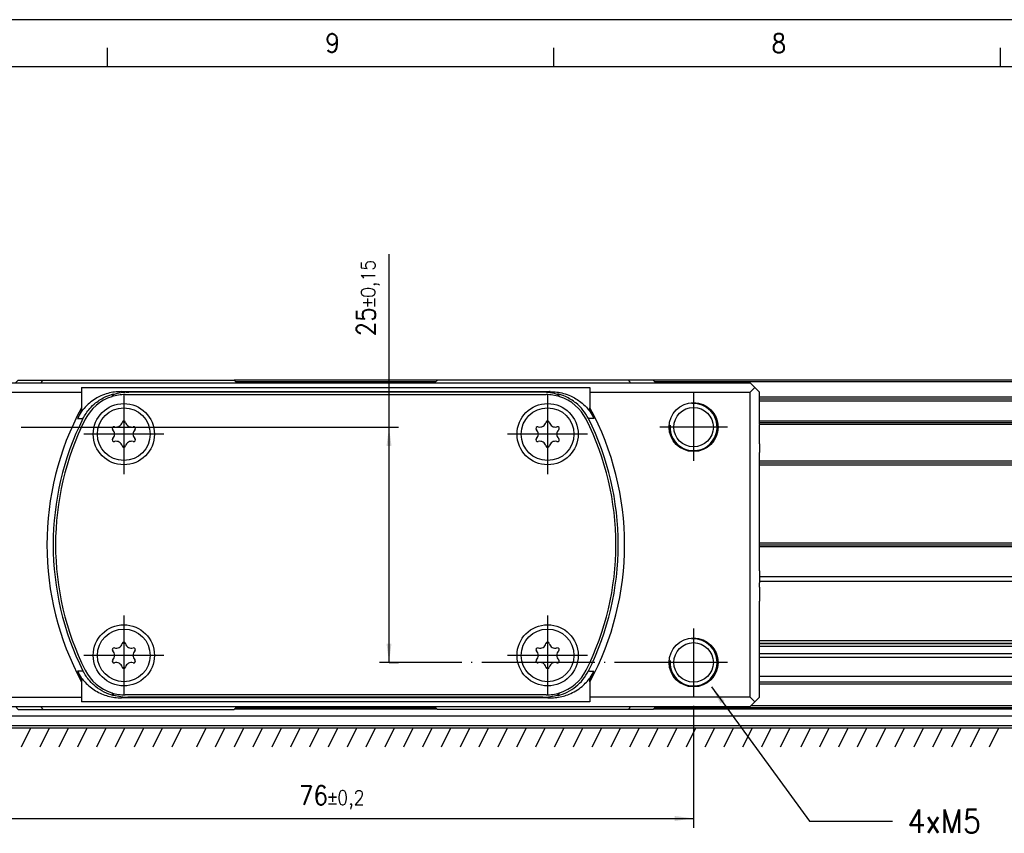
# Model space of a CAD drawing. Header units: millimetres. Extents: x -285 to 1870, y -280 to 203.
# Tile 7 of 32: x -133 to -28, y 117 to 203. Entities that reach past the tile are written whole.
import ezdxf

# ---------------------------------------------------------------- set-up
doc = ezdxf.new("R2010")
doc.units = ezdxf.units.MM
doc.linetypes.add('DOT_CENTER', pattern=[14, 12, -1, 0, -1])
doc.layers.add('1', color=7, linetype='Continuous')
doc.styles.add('CONVERTER_11', font='txt.shx', dxfattribs={"width": 0.9})
doc.dimstyles.new('ME10_DIM_25', dxfattribs={"dimtxt": 2, "dimasz": 2, "dimexe": 1, "dimexo": 1, "dimgap": 1, "dimtad": 1, "dimdsep": 46, "dimtxsty": 'CONVERTER_11', "dimsah": 1, "dimcen": 0.09, "dimclrd": 2, "dimclre": 2, "dimclrt": 2, "dimadec": 0, "dimazin": 0, "dimtol": 1, "dimtp": 0.15, "dimtm": 0.15, "dimtfac": 0.75, "dimtdec": 0, "dimtix": 1, "dimtmove": 0, "dimatfit": 3, "dimfxl": 1, "dimtolj": 1, "dimtzin": 0, "dimarcsym": 0})
doc.dimstyles.new('ME10_DIM_26', dxfattribs={"dimtxt": 2, "dimasz": 2, "dimexe": 1, "dimexo": 1, "dimgap": 1, "dimtad": 1, "dimdsep": 46, "dimtxsty": 'CONVERTER_11', "dimsah": 1, "dimcen": 0.09, "dimclrd": 2, "dimclre": 2, "dimclrt": 2, "dimadec": 0, "dimazin": 0, "dimtol": 1, "dimtp": 0.2, "dimtm": 0.2, "dimtfac": 0.75, "dimtdec": 0, "dimtix": 1, "dimtmove": 0, "dimatfit": 3, "dimfxl": 1, "dimtolj": 1, "dimtzin": 0, "dimarcsym": 0})
doc.dimstyles.get("Standard").update_dxf_attribs({"dimtxt": 0.18, "dimasz": 0.18, "dimexe": 0.18, "dimexo": 0.0625, "dimgap": 0.09, "dimtad": 0, "dimtih": 1, "dimtoh": 1, "dimdec": 4, "dimzin": 0, "dimdsep": 46, "dimtxsty": 'Standard', "dimcen": 0.09, "dimadec": 0, "dimazin": 0, "dimtfac": 1, "dimtdec": 4, "dimtofl": 0, "dimtmove": 0, "dimatfit": 3, "dimfxl": 1, "dimtolj": 1, "dimtzin": 0, "dimarcsym": 0})

# ---------------------------------------------------------------- blocks, each defined once
blk = doc.blocks.new('Marco_a2', base_point=(304.2098802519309, -212.0197288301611))
at = {"layer": '1', "color": 2, "linetype": 'Continuous'}
for p, q in [((309.2098802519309, 202.9802711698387), (-284.7901197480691, 202.9802711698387)), ((-123.6401197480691, 197.9802711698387), (-123.6401197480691, 199.9802711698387)), ((-76.22345307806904, 197.9802711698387), (-76.22345307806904, 199.9802711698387)), ((-28.80678641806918, 197.9802711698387), (-28.80678641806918, 199.9802711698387))]:
    blk.add_line(p, q, dxfattribs=at)
at = {"layer": '1', "color": 7, "linetype": 'Continuous'}
blk.add_line((304.2098802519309, 197.9802711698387), (-264.7901197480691, 197.9802711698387), dxfattribs=at)
at = {"layer": '1', "color": 2, "char_height": 2, "attachment_point": 4, "line_spacing_factor": 1.20048019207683, "style": 'CONVERTER_11'}
for s, insert in [('9', (-100.513076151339, 200.5046126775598)), ('8', (-53.11499864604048, 200.4734743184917))]:
    blk.add_mtext(s, dxfattribs=dict(at, insert=insert))
blk = doc.blocks.new('Top', base_point=(304.2098802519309, -212.0197288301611))
blk.add_blockref('Marco_a2', (304.2098802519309, -212.0197288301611))
blk = doc.blocks.new('REGLA__4', base_point=(-163.4012088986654, 127.694519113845))
at = {"color": 7, "linetype": 'Continuous'}
for p, q in [((-133.0982670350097, 164.6944971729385), (-130.4890249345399, 164.6944971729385)), ((-130.4890249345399, 164.6944971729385), (-122.8489931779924, 164.6944971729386)), ((-122.8489931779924, 164.6944971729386), (-115.9492697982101, 164.6944971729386)), ((-115.9492697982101, 164.6944971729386), (-110.1973861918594, 164.6944971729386)), ((-88.59879216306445, 164.6944971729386), (-110.1973861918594, 164.6944971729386)), ((-82.84807399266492, 164.6944971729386), (-88.59879216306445, 164.6944971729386)), ((-75.94835061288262, 164.6944971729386), (-82.84807399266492, 164.6944971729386)), ((-68.30574749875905, 164.6944971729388), (-75.94835061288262, 164.6944971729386)), ((-65.69826703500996, 164.6944971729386), (-68.30574749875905, 164.6944971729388)), ((83.59681379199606, 164.6945081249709), (-65.69826703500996, 164.6944971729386)), ((-54.39718305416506, 162.6945190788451), (84.93013982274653, 162.6945190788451)), ((-54.39718305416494, 160.1956933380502), (84.54167531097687, 160.1956933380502)), ((-54.39718305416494, 155.8967133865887), (85.46201028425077, 155.8967133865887)), ((-54.39718305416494, 147.1967133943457), (83.87568868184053, 147.1967133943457)), ((85.26079504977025, 143.2743729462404), (-54.39880123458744, 143.2743729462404)), ((85.06061069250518, 136.9740964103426), (-54.39718305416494, 136.9740964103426)), ((-54.39718305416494, 136.7538207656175), (84.91376026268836, 136.7538207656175)), ((-54.39718305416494, 136.7160676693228), (84.88859153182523, 136.7160676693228)), ((84.66499860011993, 136.3806782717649), (-54.39718305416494, 136.3806782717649)), ((84.13945309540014, 135.5923600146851), (-54.39718305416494, 135.5923600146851)), ((83.87951413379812, 135.2024515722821), (-54.39718305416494, 135.2024515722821)), ((84.59466397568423, 133.1977328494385), (-54.39718305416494, 133.1977328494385)), ((-54.39718305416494, 132.4217042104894), (85.11201640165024, 132.4217042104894)), ((-88.61425954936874, 129.7113825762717), (-110.1805105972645, 129.7113825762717)), ((84.21880146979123, 129.7113825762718), (-65.68139258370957, 129.7113825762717)), ((-55.26997840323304, 130.1217041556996), (84.49234918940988, 130.1217041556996)), ((83.74089249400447, 128.9945191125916), (-152.8994864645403, 128.9945191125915)), ((84.26347313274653, 127.694519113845), (-152.9003672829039, 127.694519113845)), ((-152.8994864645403, 127.9945191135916), (84.06347313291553, 127.9945191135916))]:
    blk.add_line(p, q, dxfattribs=at)
at = {"color": 3, "linetype": 'Continuous'}
for p, q in [((-88.79879476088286, 164.4945081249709), (-109.9973835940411, 164.4945081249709)), ((83.73014712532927, 164.4945081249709), (-65.49827798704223, 164.4945081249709)), ((-54.39718305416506, 162.894519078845), (84.79680648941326, 162.8945190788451)), ((-54.39718305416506, 162.494519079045), (85.06347315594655, 162.494519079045)), ((-54.39881359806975, 159.9956933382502), (84.40834197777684, 159.9956933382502)), ((-54.39718305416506, 160.3737951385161), (84.66040984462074, 160.3737951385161)), ((-54.39718305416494, 156.0967133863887), (85.32867695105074, 156.0967133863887)), ((-54.39718305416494, 155.6967133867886), (85.54235534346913, 155.6967133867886)), ((-54.39718305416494, 147.3967133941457), (84.00902201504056, 147.3967133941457)), ((-54.39718305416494, 146.9967133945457), (83.74235534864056, 146.9967133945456)), ((85.54357057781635, 143.7743729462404), (-54.39877280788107, 143.7743729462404)), ((-54.39718305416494, 132.6217042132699), (84.97868306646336, 132.6217042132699)), ((-109.9701747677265, 129.9217041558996), (-88.82456687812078, 129.9217041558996)), ((-65.47107100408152, 129.9217041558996), (84.35901585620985, 129.9217041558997))]:
    blk.add_line(p, q, dxfattribs=at)
blk = doc.blocks.new('CABEZA__5', base_point=(-144.3988079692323, 129.6945081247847))
at = {"color": 7, "linetype": 'Continuous'}
for p, q in [((-143.8971489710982, 163.8944971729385), (-143.3971828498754, 164.3944971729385)), ((-143.3971828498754, 164.3944971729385), (-133.3982670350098, 164.3944971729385)), ((-133.0982670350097, 164.6944971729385), (-133.3982670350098, 164.3944971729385)), ((-133.3982670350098, 164.3944971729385), (-130.6880993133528, 164.3944971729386)), ((-133.0982670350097, 164.6944971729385), (-130.4890249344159, 164.694497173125)), ((-130.6880993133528, 164.3944971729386), (-109.8973658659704, 164.3944971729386)), ((-130.4890249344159, 164.694497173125), (-122.8489931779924, 164.6944971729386)), ((-122.8489931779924, 164.6944971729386), (-115.9492697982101, 164.6944971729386)), ((-115.9492697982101, 164.6944971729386), (-110.1973861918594, 164.6944971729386)), ((-110.1973861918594, 164.6944971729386), (-109.8973658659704, 164.3944971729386)), ((-109.8973658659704, 164.3944971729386), (-88.89881248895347, 164.3944971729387)), ((-88.59879216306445, 164.6944971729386), (-88.89881248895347, 164.3944971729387)), ((-88.89881248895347, 164.3944971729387), (-68.10663246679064, 164.3944971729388)), ((-82.84807399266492, 164.6944971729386), (-88.59879216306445, 164.6944971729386)), ((-75.94835061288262, 164.6944971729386), (-82.84807399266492, 164.6944971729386)), ((-68.30574749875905, 164.6944971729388), (-75.94835061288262, 164.6944971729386)), ((-65.69826703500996, 164.6944971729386), (-68.30574749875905, 164.6944971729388)), ((-68.10663246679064, 164.3944971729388), (-65.39826703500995, 164.3944971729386)), ((-65.69826703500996, 164.6944971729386), (-65.39826703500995, 164.3944971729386)), ((-65.39826703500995, 164.3944971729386), (-55.39718305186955, 164.3944971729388)), ((-55.39718305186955, 164.3944971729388), (-54.89714917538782, 163.8944971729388)), ((-144.3988079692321, 159.9326237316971), (-144.39718284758, 163.3944971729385)), ((-143.8971489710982, 163.8944971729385), (-144.39718284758, 163.3944971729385)), ((-143.8971489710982, 163.8944971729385), (-143.3971150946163, 163.3944971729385)), ((-143.3971150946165, 130.994508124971), (-143.3971150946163, 163.3944971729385)), ((-143.3971150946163, 163.3944971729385), (-126.397115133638, 163.3944971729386)), ((-126.3971490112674, 163.8944971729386), (-126.397115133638, 163.3944971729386)), ((-126.3971490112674, 163.8944971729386), (-72.39714913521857, 163.8944971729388)), ((-126.397115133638, 163.3944971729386), (-126.3971151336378, 161.7423928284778)), ((-122.152760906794, 163.4651991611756), (-76.64153723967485, 163.4651991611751)), ((-121.7479906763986, 163.1444971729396), (-77.04630747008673, 163.1444971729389)), ((-77.41583626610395, 163.3944971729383), (-121.3788277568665, 163.3944971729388)), ((-72.39714913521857, 163.8944971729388), (-72.39711525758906, 163.3944971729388)), ((-72.39711525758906, 163.3944971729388), (-72.39711525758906, 161.7423928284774)), ((-72.39711525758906, 163.3944971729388), (-55.39711529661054, 163.3944971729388)), ((-54.89714917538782, 163.8944971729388), (-55.39711529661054, 163.3944971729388)), ((-55.39711529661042, 130.9945081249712), (-55.39711529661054, 163.3944971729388)), ((-54.39718305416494, 163.3944971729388), (-54.89714917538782, 163.8944971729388)), ((-54.39882115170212, 160.021926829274), (-54.39718305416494, 163.3944971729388)), ((-54.39882115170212, 160.021926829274), (-54.39880817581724, 159.932623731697)), ((-144.397792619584, 159.0349516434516), (-144.3988079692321, 159.9326237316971)), ((-144.3987365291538, 158.6760575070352), (-144.3986432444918, 158.9974513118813)), ((-144.3986432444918, 158.9974513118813), (-144.397792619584, 159.0349516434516)), ((-54.39873673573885, 158.6760575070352), (-54.39880817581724, 159.932623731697)), ((-144.3986771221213, 158.4974513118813), (-144.3987365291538, 158.6760575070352)), ((-144.3982457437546, 157.9187072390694), (-144.3986771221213, 158.4974513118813)), ((-144.3982899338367, 157.0051483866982), (-144.3982457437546, 157.9187072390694)), ((-54.39871078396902, 158.4974513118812), (-54.39873673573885, 158.6760575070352)), ((-54.39824595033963, 157.9187072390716), (-54.39871078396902, 158.4974513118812)), ((-54.39824595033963, 157.9187072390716), (-54.39829014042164, 157.0051483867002)), ((-144.398710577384, 144.5874554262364), (-144.3982899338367, 157.0051483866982)), ((-54.39871078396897, 144.5874554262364), (-54.39829014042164, 157.0051483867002)), ((-144.3987365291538, 144.4088492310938), (-144.398710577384, 144.5874554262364)), ((-144.3986432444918, 144.0874554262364), (-144.3987365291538, 144.4088492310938)), ((-54.39873673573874, 144.4088492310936), (-54.39880817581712, 143.152283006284)), ((-54.39873673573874, 144.4088492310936), (-54.39871078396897, 144.5874554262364)), ((-144.3988079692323, 143.1522830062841), (-144.3986432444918, 144.0874554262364)), ((-144.3973395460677, 138.4703090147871), (-144.3988079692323, 143.1522830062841)), ((-54.39882115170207, 143.0629799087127), (-54.39880817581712, 143.152283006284)), ((-54.39829014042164, 142.6945081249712), (-54.39882115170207, 143.0629799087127)), ((-54.39829014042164, 142.6945081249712), (-54.39839535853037, 141.1945081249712)), ((-54.39799611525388, 137.5592122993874), (-54.39839535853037, 141.1945081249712)), ((-144.3979825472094, 137.5457216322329), (-144.3973395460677, 138.4703090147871)), ((-144.3977926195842, 137.3540646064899), (-144.3979825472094, 137.5457216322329)), ((-144.39718284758, 130.9945081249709), (-144.3977926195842, 137.3540646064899)), ((-54.39798275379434, 137.5457216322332), (-54.39799611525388, 137.5592122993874)), ((-54.39779287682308, 137.3540646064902), (-54.39798275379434, 137.5457216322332)), ((-54.39718305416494, 130.9945081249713), (-54.39779287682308, 137.3540646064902)), ((-126.3971151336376, 132.6466124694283), (-126.397115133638, 130.994508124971)), ((-72.39711525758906, 132.6466124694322), (-72.39711525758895, 130.9945081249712)), ((-144.39718284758, 130.9945081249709), (-143.8971489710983, 130.4945081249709)), ((-143.3971150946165, 130.994508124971), (-143.8971489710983, 130.4945081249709)), ((-143.3971150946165, 130.994508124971), (-126.397115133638, 130.994508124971)), ((-126.397115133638, 130.994508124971), (-126.3971490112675, 130.494508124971)), ((-76.64153723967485, 130.9238061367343), (-122.152760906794, 130.9238061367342)), ((-77.04630747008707, 131.2445081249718), (-121.7481736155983, 131.2445081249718)), ((-77.41583626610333, 130.9945081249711), (-121.3788277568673, 130.994508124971)), ((-72.39711525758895, 130.9945081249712), (-72.39714913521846, 130.4945081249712)), ((-55.39711529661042, 130.9945081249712), (-72.39711525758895, 130.9945081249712)), ((-55.39711529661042, 130.9945081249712), (-54.89714917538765, 130.4945081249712)), ((-54.89714917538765, 130.4945081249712), (-54.39718305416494, 130.9945081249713)), ((-143.3971828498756, 129.9945081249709), (-143.8971489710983, 130.4945081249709)), ((-143.3971828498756, 129.9945081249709), (-133.3982670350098, 129.994508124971)), ((-133.0982670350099, 129.6945081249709), (-133.3982670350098, 129.994508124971)), ((-133.3982670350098, 129.994508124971), (-130.688099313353, 129.994508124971)), ((-133.0982670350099, 129.6945081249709), (-130.4890249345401, 129.694508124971)), ((-130.688099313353, 129.994508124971), (-109.8973658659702, 129.9945081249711)), ((-130.4890249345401, 129.694508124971), (-110.1973861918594, 129.694508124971)), ((-72.39714913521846, 130.4945081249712), (-126.3971490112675, 130.494508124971)), ((-110.1973861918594, 129.694508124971), (-109.8973658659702, 129.9945081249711)), ((-109.8973658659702, 129.9945081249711), (-88.89736591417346, 129.9945081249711)), ((-88.89736591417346, 129.9945081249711), (-68.10663246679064, 129.9945081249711)), ((-88.89736591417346, 129.9945081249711), (-88.59738624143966, 129.6945081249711)), ((-68.30574749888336, 129.6945081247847), (-88.59738624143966, 129.6945081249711)), ((-65.69826703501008, 129.6945081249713), (-68.30574749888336, 129.6945081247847)), ((-68.10663246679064, 129.9945081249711), (-65.39826703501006, 129.9945081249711)), ((-65.69826703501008, 129.6945081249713), (-65.39826703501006, 129.9945081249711)), ((-65.39826703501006, 129.9945081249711), (-55.39718305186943, 129.9945081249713)), ((-55.39718305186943, 129.9945081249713), (-54.89714917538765, 130.4945081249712))]:
    blk.add_line(p, q, dxfattribs=at)
for centre, radius in [((-137.3966469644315, 159.6945129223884), 2.599999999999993), ((-121.8971557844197, 158.9445026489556), 3.249993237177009), ((-76.89715588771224, 158.9445026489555), 3.249993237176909), ((-61.39761730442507, 159.6945129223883), 2.599990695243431), ((-137.3966469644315, 159.6945129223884), 2.100813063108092), ((-121.8971557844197, 158.9445026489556), 2.800000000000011), ((-76.89715588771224, 158.9445026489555), 2.799999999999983), ((-61.39761730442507, 159.6945129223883), 2.100000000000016), ((-121.8971490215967, 135.4445081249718), 3.25), ((-121.8971490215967, 135.4445081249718), 2.800000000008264), ((-76.89714912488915, 135.4445081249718), 3.25), ((-76.89714912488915, 135.4445081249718), 2.80000000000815), ((-137.3966469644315, 134.6945129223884), 2.599999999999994), ((-61.39758342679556, 134.6945129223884), 2.600000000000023), ((-137.3966469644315, 134.6945129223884), 2.1000338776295), ((-61.39758342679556, 134.6945129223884), 2.09996612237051)]:
    blk.add_circle(centre, radius, dxfattribs=at)
for centre, radius, start, end in [((-99.39716768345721, 147.1944243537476), 28.51847079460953, 145.7925244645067, 146.5327617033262), ((-121.7481725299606, 158.394490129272), 4.750007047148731, 89.99780643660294, 107.2860916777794), ((-99.39718213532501, 147.1944025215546), 28.50018019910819, 145.9833596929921, 146.4873485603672), ((-121.3813597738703, 158.0230366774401), 5.371461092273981, 89.97299172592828, 107.7650786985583), ((-77.41330424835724, 158.0230367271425), 5.37146104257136, 72.2349211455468, 90.0270082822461), ((-77.04648629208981, 158.3945243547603), 4.749972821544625, 72.71384557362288, 89.99784298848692), ((-99.3971677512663, 147.1945810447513), 28.51818940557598, 33.46723464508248, 34.20747918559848), ((-99.39718220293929, 147.1946028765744), 28.49981971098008, 33.5126482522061, 34.01664348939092), ((-121.7481261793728, 158.3944971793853), 4.749999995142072, 107.6370749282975, 153.3845758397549), ((-121.7459282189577, 158.3951891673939), 4.750007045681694, 107.3144458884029, 107.6648700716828), ((-77.04423940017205, 158.3938472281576), 4.749952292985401, 72.39063159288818, 72.74215130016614), ((-77.04626732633, 158.3944628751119), 4.749979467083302, 26.61601107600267, 72.36506973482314), ((-99.39711519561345, 147.1945026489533), 30.66987292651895, 151.6837354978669, 208.3162645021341), ((-99.39712295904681, 147.1944873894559), 30.53592854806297, 152.1538680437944, 153.9156935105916), ((-99.39712135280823, 147.1945147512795), 30.53586816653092, 26.08430479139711, 27.84613374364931), ((-99.39711519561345, 147.1945026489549), 30.66987292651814, 331.6837354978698, 28.31626450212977), ((-99.39711519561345, 147.1945026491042), 30.00015161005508, 153.4504498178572, 206.5495501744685), ((-99.39711519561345, 147.1945026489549), 29.7501513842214, 153.3847218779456, 206.6152781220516), ((-122.7054461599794, 160.344502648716), 0.6422028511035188, 253.0643134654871, 346.9356866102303), ((-121.8971557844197, 160.1569382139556), 0.1875644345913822, 13.06431368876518, 166.9356863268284), ((-121.0888654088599, 160.3445026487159), 0.6422028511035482, 193.0643133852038, 286.9356864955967), ((-77.70544626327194, 160.3445026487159), 0.6422028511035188, 253.0643134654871, 346.9356866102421), ((-76.89715588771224, 160.1569382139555), 0.1875644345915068, 13.06431368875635, 166.9356863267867), ((-76.08886551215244, 160.3445026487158), 0.6422028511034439, 193.0643133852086, 286.9356864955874), ((-99.39711519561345, 147.1945026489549), 29.7499696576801, 333.3845464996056, 26.61545350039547), ((-99.39711519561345, 147.1945026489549), 29.99984855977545, 333.4501606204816, 26.54983937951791), ((-122.9471557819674, 159.5507204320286), 0.1875644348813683, 73.0643135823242, 226.9356866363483), ((-123.513736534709, 158.9445026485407), 0.6422028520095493, 313.0643133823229, 46.93568666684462), ((-120.2805750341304, 158.9445026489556), 0.6422028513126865, 133.0643133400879, 226.9356866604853), ((-120.847155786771, 159.5507204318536), 0.1875644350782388, 313.0643134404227, 106.9356865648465), ((-77.94715588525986, 159.5507204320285), 0.1875644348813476, 73.06431358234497, 226.9356866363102), ((-78.51373663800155, 158.9445026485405), 0.6422028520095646, 313.0643133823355, 46.93568666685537), ((-75.28057513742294, 158.9445026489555), 0.6422028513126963, 133.0643133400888, 226.9356866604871), ((-75.84715589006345, 159.5507204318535), 0.1875644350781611, 313.0643134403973, 106.9356865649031), ((-122.9471557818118, 158.3382848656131), 0.1875644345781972, 133.0643133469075, 286.9356864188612), ((-122.7054461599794, 157.5445026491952), 0.6422028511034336, 13.06431342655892, 106.9356865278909), ((-121.0888654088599, 157.5445026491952), 0.6422028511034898, 73.06431346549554, 166.9356865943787), ((-120.8471557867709, 158.3382848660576), 0.187564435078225, 253.0643135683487, 46.93568655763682), ((-77.94715588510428, 158.3382848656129), 0.1875644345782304, 133.0643133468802, 286.9356864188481), ((-77.705446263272, 157.5445026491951), 0.6422028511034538, 13.0643134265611, 106.9356865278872), ((-76.0888655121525, 157.5445026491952), 0.6422028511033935, 73.06431346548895, 166.9356865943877), ((-75.84715589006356, 158.3382848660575), 0.187564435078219, 253.0643135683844, 46.93568655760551), ((-121.8971557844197, 157.7320670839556), 0.1875644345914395, 193.064313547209, 346.9356863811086), ((-76.89715588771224, 157.7320670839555), 0.1875644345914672, 193.064313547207, 346.9356863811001), ((-122.9471557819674, 136.0507259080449), 0.1875644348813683, 73.0643135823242, 226.9356866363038), ((-122.7054461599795, 136.8445081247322), 0.642202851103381, 253.0643134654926, 346.935686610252), ((-121.8971557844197, 136.6569436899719), 0.1875644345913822, 13.06431368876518, 166.9356863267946), ((-121.08886540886, 136.8445081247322), 0.6422028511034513, 193.0643133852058, 286.9356864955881), ((-120.8471557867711, 136.0507259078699), 0.1875644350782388, 313.0643134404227, 106.9356865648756), ((-77.94715588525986, 136.0507259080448), 0.1875644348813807, 73.06431358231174, 226.9356866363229), ((-77.70544626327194, 136.8445081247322), 0.6422028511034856, 253.0643134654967, 346.9356866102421), ((-76.89715588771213, 136.6569436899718), 0.1875644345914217, 13.06431368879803, 166.9356863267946), ((-76.08886551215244, 136.8445081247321), 0.6422028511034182, 193.0643133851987, 286.9356864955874), ((-75.84715589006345, 136.0507259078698), 0.1875644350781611, 313.0643134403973, 106.9356865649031), ((-122.9471557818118, 134.8382903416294), 0.1875644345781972, 133.0643133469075, 286.9356864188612), ((-123.513736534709, 135.4445081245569), 0.642202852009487, 313.0643133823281, 46.93568666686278), ((-120.2805750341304, 135.4445081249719), 0.6422028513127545, 133.0643133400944, 226.9356866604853), ((-120.847155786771, 134.8382903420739), 0.187564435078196, 253.0643135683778, 46.93568655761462), ((-77.94715588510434, 134.8382903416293), 0.1875644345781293, 133.0643133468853, 286.9356864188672), ((-78.51373663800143, 135.4445081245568), 0.642202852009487, 313.0643133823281, 46.93568666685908), ((-75.28057513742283, 135.4445081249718), 0.6422028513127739, 133.0643133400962, 226.9356866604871), ((-75.84715589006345, 134.8382903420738), 0.187564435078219, 253.0643135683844, 46.93568655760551), ((-121.7481663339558, 135.994542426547), 4.749979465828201, 206.6160111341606, 252.3635120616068), ((-122.7054461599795, 134.0445081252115), 0.6422028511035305, 13.06431342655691, 106.9356865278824), ((-121.8971557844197, 134.2320725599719), 0.1875644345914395, 193.064313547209, 346.9356863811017), ((-121.08886540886, 134.0445081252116), 0.6422028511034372, 73.06431346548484, 166.9356865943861), ((-77.70544626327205, 134.0445081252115), 0.6422028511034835, 13.06431342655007, 106.9356865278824), ((-76.89715588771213, 134.2320725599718), 0.1875644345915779, 193.0643135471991, 346.9356863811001), ((-76.08886551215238, 134.0445081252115), 0.6422028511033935, 73.06431346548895, 166.9356865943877), ((-77.04626732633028, 135.9945424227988), 4.749979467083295, 287.634930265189, 333.3839889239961), ((-99.3971229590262, 147.1945179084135), 30.5359285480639, 206.0843064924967, 207.8461319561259), ((-99.3971213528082, 147.1944905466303), 30.53586816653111, 332.1538662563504, 333.9156952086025), ((-121.7480028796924, 135.9944693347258), 4.749959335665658, 252.3613659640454, 252.7117901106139), ((-99.39579053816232, 147.1925264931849), 28.51845481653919, 213.4622175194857, 214.2025065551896), ((-121.7479937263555, 135.9944879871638), 4.749979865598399, 252.7117515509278, 269.9978301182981), ((-99.39452104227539, 147.1906216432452), 28.50015913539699, 213.5029555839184, 214.0070135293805), ((-121.3813597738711, 136.3659686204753), 5.37146109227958, 252.2349213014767, 270.0270082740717), ((-77.41330424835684, 136.365968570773), 5.371461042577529, 269.9729917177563, 287.7650788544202), ((-77.04648629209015, 135.9944809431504), 4.749972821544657, 270.002157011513, 287.2861544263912), ((-99.39716775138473, 147.1944242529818), 28.51818940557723, 325.7925208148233, 326.5327653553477), ((-99.39718220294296, 147.1944024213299), 28.49981971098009, 325.9833565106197, 326.4873517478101), ((-77.04423940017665, 135.9951580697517), 4.749952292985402, 287.2578486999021, 287.6093684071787)]:
    blk.add_arc(centre, radius, start, end, dxfattribs=at)
for points, knots in [([(-130.6880993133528, 164.3944971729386), (-130.6715292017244, 164.4195362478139), (-130.6384201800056, 164.4695672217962), (-130.5886793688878, 164.5445769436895), (-130.5388993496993, 164.6195432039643), (-130.5056500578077, 164.6695120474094), (-130.4890249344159, 164.694497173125)], [0, 0, 0, 0, 0.0900761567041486, 0.1799826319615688, 0.2700100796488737, 0.3600426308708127, 0.3600426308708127, 0.3600426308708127, 0.3600426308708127]), ([(-68.30574749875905, 164.6944971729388), (-68.28911618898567, 164.669507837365), (-68.25586088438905, 164.6195401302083), (-68.20604900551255, 164.5445411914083), (-68.15630085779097, 164.4695356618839), (-68.123184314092, 164.4195035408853), (-68.10663246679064, 164.3944971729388)], [0, 0, 0, 0, 0.0900533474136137, 0.1800671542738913, 0.2701010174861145, 0.3600651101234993, 0.3600651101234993, 0.3600651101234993, 0.3600651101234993]), ([(-122.152760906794, 163.4651991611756), (-122.393449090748, 163.4559046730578), (-122.8742499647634, 163.4373379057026), (-123.6116133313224, 163.2816942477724), (-124.2915790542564, 163.0394448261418), (-124.9577086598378, 162.6911276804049), (-125.5217076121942, 162.2889151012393), (-126.0207293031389, 161.8109346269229), (-126.4617174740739, 161.2783255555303), (-126.69296697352, 160.8574304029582), (-126.822907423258, 160.6209269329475)], [0, 0, 0, 0, 0.721506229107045, 1.441287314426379, 2.250927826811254, 2.879462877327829, 3.691313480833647, 4.319195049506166, 4.948894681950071, 5.756556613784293, 5.756556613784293, 5.756556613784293, 5.756556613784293]), ([(-126.2336952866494, 160.6037183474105), (-126.0146231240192, 160.9713808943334), (-125.6462595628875, 161.5895949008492), (-124.8049227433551, 162.3711467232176), (-123.9440755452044, 162.917277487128), (-123.2602425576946, 163.1376439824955), (-122.9821492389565, 163.2272600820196)], [0, 0, 0, 0, 1.275851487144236, 2.1453076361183, 3.42112604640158, 4.295569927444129, 4.295569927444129, 4.295569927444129, 4.295569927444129]), ([(-123.0202727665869, 163.1383625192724), (-123.0168040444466, 163.1461687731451), (-123.0099583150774, 163.161574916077), (-123.0001600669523, 163.1842064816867), (-122.9908927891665, 163.2060216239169), (-122.9850357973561, 163.2202484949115), (-122.9821492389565, 163.2272600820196)], [0, 0, 0, 0, 0.0256265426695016, 0.0505756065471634, 0.0739838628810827, 0.0967312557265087, 0.0967312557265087, 0.0967312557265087, 0.0967312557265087]), ([(-76.64153723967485, 163.4651991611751), (-76.40084964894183, 163.455905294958), (-75.92004996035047, 163.4373397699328), (-75.18267766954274, 163.2816864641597), (-74.50274713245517, 163.0394750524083), (-73.88981062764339, 162.7189130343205), (-73.32018493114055, 162.3273989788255), (-72.8117950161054, 161.8573554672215), (-72.33264504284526, 161.2783276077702), (-72.10135432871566, 160.8574311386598), (-71.97139072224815, 160.6209269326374)], [0, 0, 0, 0, 0.7215061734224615, 1.44128720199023, 2.25092774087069, 2.879462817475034, 3.511279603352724, 4.319190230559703, 4.948889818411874, 5.756551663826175, 5.756551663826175, 5.756551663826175, 5.756551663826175]), ([(-72.56087387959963, 160.6037183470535), (-72.74073504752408, 160.9130286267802), (-73.10185610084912, 161.5340545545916), (-73.93050395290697, 162.3342965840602), (-74.85048700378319, 162.9171577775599), (-75.5343246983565, 163.1376093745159), (-75.81241992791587, 163.2272600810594)], [0, 0, 0, 0, 1.068741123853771, 2.145793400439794, 3.421611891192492, 4.296055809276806, 4.296055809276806, 4.296055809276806, 4.296055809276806]), ([(-75.77439125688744, 163.138362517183), (-75.77785221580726, 163.1461687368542), (-75.78468260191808, 163.1615747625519), (-75.79445714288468, 163.1842063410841), (-75.80370071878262, 163.2060214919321), (-75.80954141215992, 163.2202484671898), (-75.81241992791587, 163.2272600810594)], [0, 0, 0, 0, 0.0256169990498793, 0.0505566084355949, 0.073955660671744, 0.0966939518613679, 0.0966939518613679, 0.0966939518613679, 0.0966939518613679]), ([(-126.3971151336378, 161.7423928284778), (-126.3971180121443, 161.7183677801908), (-126.397123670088, 161.6710667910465), (-126.3971321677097, 161.5997937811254), (-126.39714058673, 161.5289479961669), (-126.3971462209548, 161.4813781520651), (-126.3971490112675, 161.4577803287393)], [0, 0, 0, 0, 0.0720751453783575, 0.1419029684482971, 0.2138190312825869, 0.284612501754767, 0.284612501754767, 0.284612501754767, 0.284612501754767]), ([(-72.39714913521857, 161.4577803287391), (-72.3971463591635, 161.4812576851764), (-72.39714072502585, 161.5288275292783), (-72.397132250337, 161.6001428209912), (-72.39712373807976, 161.6715362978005), (-72.39711807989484, 161.7188372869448), (-72.39711525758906, 161.7423928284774)], [0, 0, 0, 0, 0.070432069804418, 0.1427095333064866, 0.2139458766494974, 0.2846125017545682, 0.2846125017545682, 0.2846125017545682, 0.2846125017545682]), ([(-126.8229074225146, 133.7680783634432), (-126.6929500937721, 133.5315672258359), (-126.4616714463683, 133.1106600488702), (-126.0015973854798, 132.5548378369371), (-125.4978855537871, 132.0808249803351), (-124.9067973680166, 131.6669466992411), (-124.2637975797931, 131.3376661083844), (-123.5825539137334, 131.1012548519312), (-122.87422828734, 130.9516440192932), (-122.3934418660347, 130.9330928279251), (-122.152760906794, 130.9238061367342)], [0, 0, 0, 0, 0.8076878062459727, 1.437402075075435, 2.155277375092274, 2.877168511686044, 3.594615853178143, 4.315384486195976, 5.035159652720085, 5.756660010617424, 5.756660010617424, 5.756660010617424, 5.756660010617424]), ([(-126.3971490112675, 132.9312249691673), (-126.3971462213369, 132.9076303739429), (-126.3971405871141, 132.8600605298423), (-126.397132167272, 132.7892078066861), (-126.3971236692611, 132.7179315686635), (-126.3971180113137, 132.6706305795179), (-126.3971151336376, 132.6466124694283)], [0, 0, 0, 0, 0.0707837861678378, 0.1427095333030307, 0.212558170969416, 0.2846125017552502, 0.2846125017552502, 0.2846125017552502, 0.2846125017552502]), ([(-122.9821492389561, 131.1617452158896), (-123.3248150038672, 131.2759615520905), (-124.0076030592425, 131.5035464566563), (-124.8547740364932, 132.0648025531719), (-125.6464143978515, 132.7993275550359), (-126.0146808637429, 133.4175935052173), (-126.2336952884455, 133.7852869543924)], [0, 0, 0, 0, 1.079351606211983, 2.15069162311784, 3.020147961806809, 4.295999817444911, 4.295999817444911, 4.295999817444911, 4.295999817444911]), ([(-76.64153723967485, 130.9238061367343), (-76.40086073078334, 130.9330853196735), (-75.92008320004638, 130.9516215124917), (-75.24080258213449, 131.0951917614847), (-74.55822046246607, 131.3258330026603), (-73.8849091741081, 131.6633577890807), (-73.27264829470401, 132.1000597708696), (-72.77358391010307, 132.5780482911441), (-72.33259496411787, 133.1106599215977), (-72.1013366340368, 133.5315671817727), (-71.97139072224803, 133.7680783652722)], [0, 0, 0, 0, 0.7215003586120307, 1.441275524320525, 2.073194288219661, 2.879438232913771, 3.691275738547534, 4.319150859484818, 4.948865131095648, 5.756552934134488, 5.756552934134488, 5.756552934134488, 5.756552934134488]), ([(-75.81241992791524, 131.1617452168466), (-75.46975586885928, 131.276011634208), (-74.78697121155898, 131.503696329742), (-73.88154251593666, 132.1027861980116), (-73.10171748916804, 132.8548872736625), (-72.74068896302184, 133.4759555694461), (-72.56087387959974, 133.7852869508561)], [0, 0, 0, 0, 1.079351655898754, 2.150691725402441, 3.227744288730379, 4.296485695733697, 4.296485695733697, 4.296485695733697, 4.296485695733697]), ([(-72.39711525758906, 132.6466124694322), (-72.39711810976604, 132.6704175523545), (-72.39712376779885, 132.7177185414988), (-72.39713222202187, 132.788626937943), (-72.39714066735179, 132.8596926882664), (-72.39714630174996, 132.9072625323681), (-72.39714913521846, 132.9312249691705)], [0, 0, 0, 0, 0.0714152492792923, 0.1419029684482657, 0.2127251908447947, 0.284612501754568, 0.284612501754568, 0.284612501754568, 0.284612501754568]), ([(-122.9821492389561, 131.1617452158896), (-122.9850357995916, 131.1687568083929), (-122.9908927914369, 131.1829836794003), (-123.000160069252, 131.2047988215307), (-123.0099583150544, 131.2274303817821), (-123.0168040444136, 131.2428365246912), (-123.0202727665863, 131.2506427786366)], [0, 0, 0, 0, 0.0227474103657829, 0.0461556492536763, 0.071104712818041, 0.0967312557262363, 0.0967312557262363, 0.0967312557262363, 0.0967312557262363]), ([(-75.81241992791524, 131.1617452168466), (-75.80954141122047, 131.1687568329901), (-75.80370071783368, 131.1829838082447), (-75.79445714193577, 131.2047989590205), (-75.78468260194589, 131.2274305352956), (-75.77785221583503, 131.2428365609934), (-75.77439125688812, 131.2506427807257)], [0, 0, 0, 0, 0.0227382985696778, 0.0461373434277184, 0.071076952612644, 0.0966939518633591, 0.0966939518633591, 0.0966939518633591, 0.0966939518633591]), ([(-130.688099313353, 129.994508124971), (-130.6715227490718, 129.969459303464), (-130.6384129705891, 129.9194271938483), (-130.588655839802, 129.8443928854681), (-130.5388822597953, 129.7694363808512), (-130.5056337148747, 129.719468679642), (-130.4890249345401, 129.694508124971)], [0, 0, 0, 0, 0.0901112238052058, 0.1799867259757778, 0.2700986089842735, 0.3600426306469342, 0.3600426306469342, 0.3600426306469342, 0.3600426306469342]), ([(-68.30574749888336, 129.6945081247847), (-68.2891404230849, 129.7194610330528), (-68.25588434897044, 129.769429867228), (-68.20610296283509, 129.8443828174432), (-68.15633058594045, 129.9194247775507), (-68.12321477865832, 129.9694557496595), (-68.10663246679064, 129.9945081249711)], [0, 0, 0, 0, 0.0899220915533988, 0.1800712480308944, 0.2699354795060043, 0.3600651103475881, 0.3600651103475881, 0.3600651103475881, 0.3600651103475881])]:
    blk.add_open_spline(points, degree=3, knots=knots, dxfattribs=at)
at = {"color": 3, "linetype": 'Continuous'}
for points, knots in [([(-122.152760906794, 163.4651991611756), (-122.1456061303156, 163.4645440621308), (-122.1312957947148, 163.4632338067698), (-121.995274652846, 163.4507815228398), (-121.7444542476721, 163.42784151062), (-121.5007836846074, 163.4056192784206), (-121.3788277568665, 163.3944971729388)], [0, 0, 0, 0, 0.0215541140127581, 0.0431105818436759, 0.4097698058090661, 0.777155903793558, 0.777155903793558, 0.777155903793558, 0.777155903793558]), ([(-76.64153723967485, 163.4651991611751), (-76.64869540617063, 163.464544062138), (-76.66301252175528, 163.4632338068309), (-76.79909803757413, 163.4507815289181), (-77.05003701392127, 163.4278415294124), (-77.29382275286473, 163.405619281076), (-77.41583626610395, 163.3944971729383)], [0, 0, 0, 0, 0.021564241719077, 0.0431308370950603, 0.4099621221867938, 0.7775202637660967, 0.7775202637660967, 0.7775202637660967, 0.7775202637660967]), ([(-126.822907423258, 160.6209269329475), (-126.7984071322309, 160.6201813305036), (-126.7493927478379, 160.61868972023), (-126.6758493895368, 160.6164819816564), (-126.6022634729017, 160.614295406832), (-126.5286344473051, 160.6121323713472), (-126.454961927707, 160.6099923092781), (-126.3812456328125, 160.6078761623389), (-126.3074853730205, 160.6057817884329), (-126.258296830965, 160.6044062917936), (-126.2336952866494, 160.6037183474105)], [0, 0, 0, 0, 0.0735349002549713, 0.1471112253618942, 0.2207294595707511, 0.2943900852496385, 0.3680935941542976, 0.4418402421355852, 0.5156300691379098, 0.589463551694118, 0.589463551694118, 0.589463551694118, 0.589463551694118]), ([(-71.97139072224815, 160.6209269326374), (-71.99590230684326, 160.6201813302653), (-72.04493927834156, 160.6186897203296), (-72.11851651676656, 160.6164819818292), (-72.19213631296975, 160.6142954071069), (-72.26579921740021, 160.6121323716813), (-72.33950561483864, 160.6099923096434), (-72.4132557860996, 160.6078761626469), (-72.48704992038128, 160.60578178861), (-72.5362610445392, 160.6044062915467), (-72.56087387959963, 160.6037183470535)], [0, 0, 0, 0, 0.0735687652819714, 0.1471789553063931, 0.2208310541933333, 0.294525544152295, 0.368262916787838, 0.4420434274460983, 0.5158671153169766, 0.5897344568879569, 0.5897344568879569, 0.5897344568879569, 0.5897344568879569]), ([(-126.2336952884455, 133.7852869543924), (-126.2582968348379, 133.7845990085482), (-126.307485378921, 133.7832235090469), (-126.3812456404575, 133.7811291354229), (-126.4549619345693, 133.7790129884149), (-126.5286344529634, 133.7768729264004), (-126.6022634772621, 133.7747098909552), (-126.6758493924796, 133.772523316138), (-126.7493927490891, 133.7703155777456), (-126.7984071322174, 133.7688239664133), (-126.8229074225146, 133.7680783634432)], [0, 0, 0, 0, 0.07383348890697, 0.1476233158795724, 0.221369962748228, 0.2950734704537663, 0.3687340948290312, 0.4423523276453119, 0.5159286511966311, 0.5894635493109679, 0.5894635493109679, 0.5894635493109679, 0.5894635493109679]), ([(-72.56087387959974, 133.7852869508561), (-72.53626104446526, 133.7845990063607), (-72.48704992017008, 133.7832235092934), (-72.41325578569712, 133.7811291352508), (-72.33950561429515, 133.7790129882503), (-72.26579921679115, 133.7768729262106), (-72.19213631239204, 133.7747098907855), (-72.1185165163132, 133.7725233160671), (-72.044939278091, 133.7703155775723), (-71.99590230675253, 133.7688239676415), (-71.97139072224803, 133.7680783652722)], [0, 0, 0, 0, 0.0738673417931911, 0.147691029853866, 0.2214715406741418, 0.2952089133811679, 0.3689034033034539, 0.4425555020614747, 0.516165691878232, 0.5897344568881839, 0.5897344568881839, 0.5897344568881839, 0.5897344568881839]), ([(-121.3788277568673, 130.994508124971), (-121.5007835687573, 130.9833860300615), (-121.7444538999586, 130.9611638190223), (-121.9952741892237, 130.9382238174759), (-122.1312954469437, 130.9257715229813), (-122.1456060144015, 130.9244612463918), (-122.152760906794, 130.9238061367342)], [0, 0, 0, 0, 0.3673857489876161, 0.7340446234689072, 0.7556014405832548, 0.7771559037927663, 0.7771559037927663, 0.7771559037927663, 0.7771559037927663]), ([(-77.41583626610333, 130.9945081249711), (-77.29382286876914, 130.9833860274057), (-77.0500373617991, 130.961163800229), (-76.79909850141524, 130.9382238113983), (-76.66301286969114, 130.9257715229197), (-76.64869552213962, 130.9244612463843), (-76.64153723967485, 130.9238061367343)], [0, 0, 0, 0, 0.3675577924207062, 0.7343887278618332, 0.7559556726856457, 0.7775202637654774, 0.7775202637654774, 0.7775202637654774, 0.7775202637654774])]:
    blk.add_open_spline(points, degree=3, knots=knots, dxfattribs=at)
at = {"layer": '1', "color": 2, "linetype": 'DOT_CENTER'}
for p, q in [((-137.3966469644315, 163.2945129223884), (-137.3966469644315, 156.0945129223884)), ((-121.8971557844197, 163.1944958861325), (-121.8971557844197, 154.6945094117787)), ((-76.89715588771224, 163.1944958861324), (-76.89715588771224, 154.6945094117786)), ((-61.39761730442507, 163.2945036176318), (-61.39761730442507, 156.0945222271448)), ((-133.7966469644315, 159.6945129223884), (-140.9966469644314, 159.6945129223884)), ((-117.6471625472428, 158.9445026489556), (-126.1471490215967, 158.9445026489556)), ((-72.64716265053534, 158.9445026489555), (-81.14714912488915, 158.9445026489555)), ((-57.79762660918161, 159.6945129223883), (-64.99760799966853, 159.6945129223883)), ((-121.8971490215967, 139.6945081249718), (-121.8971490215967, 131.1945081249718)), ((-76.89714912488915, 139.6945081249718), (-76.89714912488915, 131.1945081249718)), ((-137.3966469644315, 138.2945129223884), (-137.3966469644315, 131.0945129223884)), ((-61.39758342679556, 138.2945129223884), (-61.39758342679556, 131.0945129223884)), ((-117.6471490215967, 135.4445081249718), (-126.1471490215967, 135.4445081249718)), ((-72.64714912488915, 135.4445081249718), (-81.14714912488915, 135.4445081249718)), ((-133.7966469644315, 134.6945129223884), (-140.9966469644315, 134.6945129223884)), ((-57.79758342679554, 134.6945129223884), (-94.7371958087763, 134.6945129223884))]:
    blk.add_line(p, q, dxfattribs=at)
at = {"layer": '1', "color": 30, "linetype": 'Continuous'}
for centre, radius, start, end in [((-137.3966469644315, 159.6945129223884), 2.499999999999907, 175.0000000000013, 94.99999999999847), ((-61.39761730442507, 159.6945129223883), 2.499999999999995, 175.0000000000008, 94.9999999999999), ((-137.3966469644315, 134.6945129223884), 2.499999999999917, 174.9999999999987, 94.99999999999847), ((-61.39758342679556, 134.6945129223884), 2.500000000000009, 174.9999999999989, 94.99999999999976)]:
    blk.add_arc(centre, radius, start, end, dxfattribs=at)
blk = doc.blocks.new('Regla_G2_cm1240__6', base_point=(-163.4012088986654, 127.694519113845))
for name, p in [('REGLA__4', (-163.4012088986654, 127.694519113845)), ('CABEZA__5', (-144.3988079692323, 129.6945081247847))]:
    blk.add_blockref(name, p)
blk = doc.blocks.new('*D66')
at = {"layer": '1', "color": 2, "linetype": 'Continuous'}
for p, q in [((-93.7371958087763, 159.6945129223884), (-93.7371958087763, 178.0683661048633)), ((-132.7966469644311, 159.6945129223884), (-92.7371958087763, 159.6945129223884)), ((-93.7371958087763, 134.6945129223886), (-93.7371958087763, 159.6945129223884)), ((-93.7371958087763, 134.6945129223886), (-92.7371958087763, 134.6945129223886))]:
    blk.add_line(p, q, dxfattribs=at)
at = {"layer": '1', "color": 2}
for points in [[(-93.47389081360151, 157.6945129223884), (-94.0005008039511, 157.6945129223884), (-93.7371958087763, 159.6945129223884)], [(-94.0005008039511, 136.6945129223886), (-93.47389081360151, 136.6945129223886), (-93.7371958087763, 134.6945129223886)]]:
    blk.add_solid(points, dxfattribs=at)
at = {"layer": '1', "color": 2, "insert": (-94.7371958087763, 169.3433661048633), "char_height": 2, "attachment_point": 7, "rotation": 90, "line_spacing_factor": 0.60024009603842, "style": 'CONVERTER_11'}
blk.add_mtext('\\C2;25\\C2;\\H1.5;{\\Fgdt;`}0,15', dxfattribs=at)
blk = doc.blocks.new('*D67')
at = {"layer": '1', "color": 2, "linetype": 'Continuous'}
for p, q in [((-137.3966469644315, 130.0945129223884), (-137.3966469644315, 117.1161515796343)), ((-61.39758342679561, 130.0945129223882), (-61.39758342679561, 117.1161515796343)), ((-137.3966469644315, 118.1161515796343), (-61.39758342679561, 118.1161515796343))]:
    blk.add_line(p, q, dxfattribs=at)
at = {"layer": '1', "color": 2}
for points in [[(-135.3966469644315, 118.3794565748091), (-135.3966469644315, 117.8528465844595), (-137.3966469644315, 118.1161515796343)], [(-63.39758342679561, 117.8528465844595), (-63.39758342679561, 118.3794565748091), (-61.39758342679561, 118.1161515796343)]]:
    blk.add_solid(points, dxfattribs=at)
at = {"layer": '1', "color": 2, "insert": (-103.3096151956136, 119.1161515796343), "char_height": 2, "attachment_point": 7, "rotation": 0.00013888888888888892, "line_spacing_factor": 0.60024009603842, "style": 'CONVERTER_11'}
blk.add_mtext('\\C2;76\\C2;\\H1.5;{\\Fgdt;`}0,2', dxfattribs=at)
blk = doc.blocks.new('E', base_point=(16.99999999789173, 145.2364545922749))
at = {"layer": '1', "color": 2, "linetype": 'Continuous'}
for p, q in [((-131.8096021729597, 127.6945174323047), (-132.8096021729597, 125.6945174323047)), ((-129.8096021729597, 127.6945174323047), (-130.8096021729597, 125.6945174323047)), ((-127.8096021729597, 127.6945174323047), (-128.8096021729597, 125.6945174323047)), ((-125.8096021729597, 127.6945174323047), (-126.8096021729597, 125.6945174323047)), ((-123.8096021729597, 127.6945174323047), (-124.8096021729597, 125.6945174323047)), ((-121.8096021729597, 127.6945174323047), (-122.8096021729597, 125.6945174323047)), ((-119.8096021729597, 127.6945174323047), (-120.8096021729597, 125.6945174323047)), ((-117.8096021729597, 127.6945174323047), (-118.8096021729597, 125.6945174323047)), ((-115.8096021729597, 127.6945174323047), (-116.8096021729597, 125.6945174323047)), ((-113.1912519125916, 127.6945174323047), (-114.1912519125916, 125.6945174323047)), ((-111.1912519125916, 127.6945174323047), (-112.1912519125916, 125.6945174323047)), ((-109.1912519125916, 127.6945174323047), (-110.1912519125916, 125.6945174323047)), ((-107.1912519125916, 127.6945174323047), (-108.1912519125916, 125.6945174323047)), ((-105.1912519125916, 127.6945174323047), (-106.1912519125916, 125.6945174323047)), ((-103.1912519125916, 127.6945174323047), (-104.1912519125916, 125.6945174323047)), ((-101.1912519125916, 127.6945174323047), (-102.1912519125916, 125.6945174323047)), ((-99.1912519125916, 127.6945174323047), (-100.1912519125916, 125.6945174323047)), ((-97.1912519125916, 127.6945174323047), (-98.1912519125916, 125.6945174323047)), ((-95.1912519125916, 127.6945174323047), (-96.1912519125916, 125.6945174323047)), ((-93.1912519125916, 127.6945174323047), (-94.1912519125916, 125.6945174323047)), ((-91.1912519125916, 127.6945174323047), (-92.1912519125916, 125.6945174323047)), ((-89.19125191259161, 127.6945174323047), (-90.1912519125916, 125.6945174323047)), ((-87.19125191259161, 127.6945174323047), (-88.19125191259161, 125.6945174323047)), ((-85.19125191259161, 127.6945174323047), (-86.19125191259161, 125.6945174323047)), ((-83.19125191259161, 127.6945174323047), (-84.19125191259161, 125.6945174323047)), ((-81.19125191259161, 127.6945174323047), (-82.19125191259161, 125.6945174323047)), ((-79.19125191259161, 127.6945174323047), (-80.19125191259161, 125.6945174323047)), ((-77.19125191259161, 127.6945174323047), (-78.19125191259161, 125.6945174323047)), ((-75.19125191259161, 127.6945174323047), (-76.19125191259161, 125.6945174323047)), ((-73.19125191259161, 127.6945174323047), (-74.19125191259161, 125.6945174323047)), ((-71.19125191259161, 127.6945174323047), (-72.19125191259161, 125.6945174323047)), ((-69.19125191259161, 127.6945174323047), (-70.1912519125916, 125.6945174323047)), ((-67.19125191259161, 127.6945174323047), (-68.19125191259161, 125.6945174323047)), ((-65.19125191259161, 127.6945174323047), (-66.19125191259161, 125.6945174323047)), ((-63.19125191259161, 127.6945174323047), (-64.19125191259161, 125.6945174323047)), ((-61.19125191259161, 127.6945174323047), (-62.19125191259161, 125.6945174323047)), ((-59.19125191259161, 127.6945174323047), (-60.19125191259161, 125.6945174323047)), ((-57.19125191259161, 127.6945174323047), (-58.19125191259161, 125.6945174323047)), ((-55.19125191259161, 127.6945174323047), (-56.19125191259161, 125.6945174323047)), ((-53.19125191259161, 127.6945174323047), (-54.19125191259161, 125.6945174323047)), ((-51.19125191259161, 127.6945174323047), (-52.19125191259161, 125.6945174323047)), ((-49.0182837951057, 127.6945174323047), (-50.0182837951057, 125.6945174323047)), ((-47.0182837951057, 127.6945174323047), (-48.0182837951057, 125.6945174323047)), ((-45.0182837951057, 127.6945174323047), (-46.0182837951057, 125.6945174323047)), ((-43.0182837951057, 127.6945174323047), (-44.0182837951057, 125.6945174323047)), ((-41.0182837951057, 127.6945174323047), (-42.0182837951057, 125.6945174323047)), ((-39.0182837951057, 127.6945174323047), (-40.0182837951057, 125.6945174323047)), ((-37.0182837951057, 127.6945174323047), (-38.0182837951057, 125.6945174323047)), ((-35.0182837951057, 127.6945174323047), (-36.0182837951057, 125.6945174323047)), ((-33.0182837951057, 127.6945174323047), (-34.0182837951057, 125.6945174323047)), ((-31.0182837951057, 127.6945174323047), (-32.0182837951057, 125.6945174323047)), ((-29.0182837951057, 127.6945174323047), (-30.0182837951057, 125.6945174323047))]:
    blk.add_line(p, q, dxfattribs=at)
at = {"layer": '1', "color": 2, "linetype": 'Continuous', "const_width": 0.1}
blk.add_lwpolyline([(-194.215804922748, 127.6945191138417), (128.2180195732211, 127.6945191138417)], dxfattribs=at)
at = {"layer": '1', "color": 2}
blk.add_solid([(-58.10704767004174, 130.6301940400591), (-58.53227514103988, 130.3195500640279), (-59.49944903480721, 132.0898337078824)], dxfattribs=at)
blk.add_blockref('Regla_G2_cm1240__6', (-163.4012088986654, 127.694519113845))
at = {"layer": '1', "color": 2, "style": 'CONVERTER_11', "width": 0.9}
blk.add_text('4xM5', height=2.5, dxfattribs=at).set_placement((-38.6913143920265, 116.582194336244))
at = {"layer": '1'}
dim = blk.add_linear_dim(base=(-93.7371958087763, 134.6945129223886), p1=(-133.7966469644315, 159.6945129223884), p2=(-94.7371958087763, 134.6945129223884), angle=90, dimstyle='ME10_DIM_25', dxfattribs=at)
dim.commit()
dim.dimension.update_dxf_attribs({"geometry": '*D66', "text_midpoint": (-95.7371958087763, 173.7058661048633), "text_rotation": 90})
dim = blk.add_linear_dim(base=(-137.3966469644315, 118.1161515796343), p1=(-61.39758342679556, 131.0945129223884), p2=(-137.3966469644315, 131.0945129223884), dimstyle='ME10_DIM_26', dxfattribs=at)
dim.commit()
dim.dimension.update_dxf_attribs({"geometry": '*D67', "text_midpoint": (-99.39711519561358, 120.1161515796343), "text_rotation": 0.00013888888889})
at = {"layer": '1', "color": 2, "linetype": 'Continuous', "has_arrowhead": 0}
blk.add_leader([(-59.49944903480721, 132.0898337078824), (-49.0814235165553, 117.82903682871), (-40.2814235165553, 117.82903682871)], dimstyle='Standard', dxfattribs=at)

msp = doc.modelspace()

# ---------------------------------------------------------------- block references
for name, p in [('Top', (304.2098802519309, -212.0197288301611)), ('E', (16.99999999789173, 145.2364545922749))]:
    msp.add_blockref(name, p)

doc.saveas('drawing.dxf')
